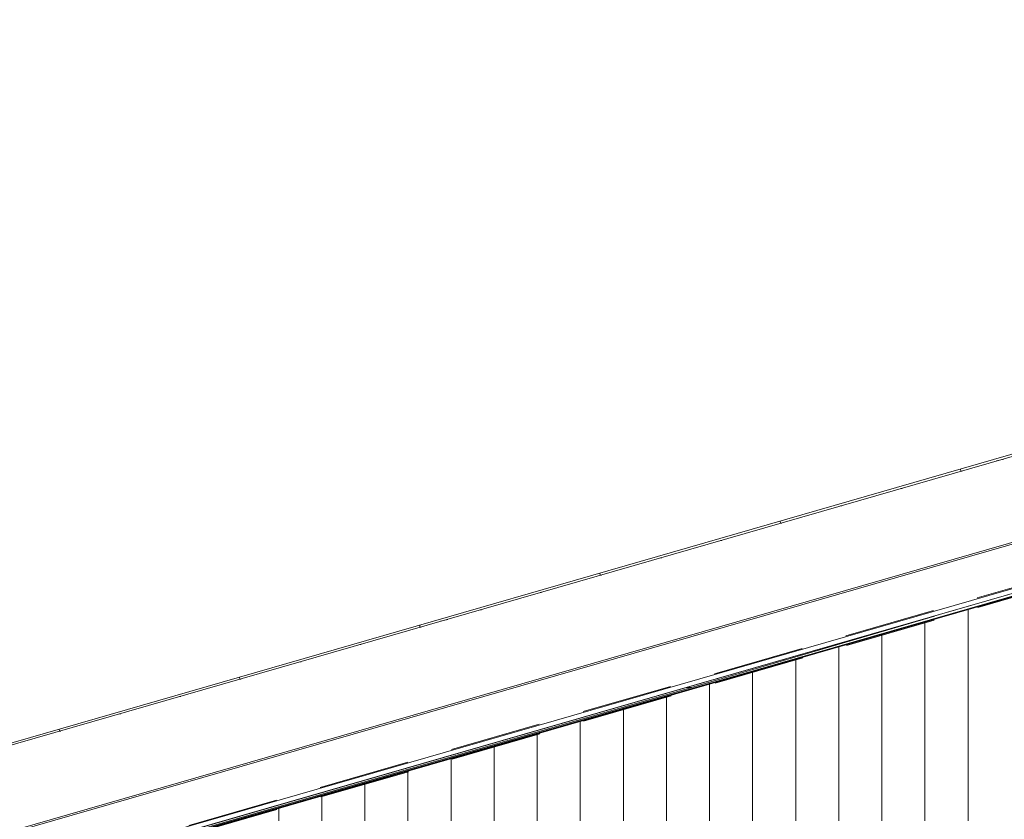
# Model space of a CAD drawing. Header units: millimetres. Extents: x -65 to 293624, y -1905 to 31061.
# Tile 75 of 256: x 40849 to 43135, y 19682 to 21537. Entities that reach past the tile are written whole.
import ezdxf

# ---------------------------------------------------------------- set-up
doc = ezdxf.new("R2010")
doc.units = ezdxf.units.MM
doc.header["$MEASUREMENT"] = 0
doc.linetypes.add('Hidden Line', pattern=[317.5, 211.666667, -105.833333])
for name, color, linetype in [('00 2D joon.AR', 7, 'Continuous'), ('00 Tekst.AR', 7, 'Continuous'), ('1247 Fassaadi valgusti.AR', 7, 'Continuous'), ('1263 Katuse alusserv.AR', 7, 'Continuous'), ('1263 Katusekate - plekk.AR', 7, 'Continuous'), ('1264 Katusevarustus.AR', 7, 'Continuous')]:
    doc.layers.add(name, color=color, linetype=linetype)
doc.dimstyles.new('GENERATED_STYLE__1', dxfattribs={"dimtxt": 0.18, "dimasz": 91.2, "dimexe": 0.18, "dimexo": 0.0625, "dimgap": 0, "dimtad": 0, "dimtih": 1, "dimtoh": 1, "dimdec": 4, "dimzin": 0, "dimdsep": 46, "dimcen": 0.09, "dimadec": 0, "dimazin": 0, "dimtfac": 1, "dimtdec": 4, "dimtmove": 0, "dimatfit": 3, "dimldrblk": 'ARROWHEAD_5', "dimfxl": 0, "dimtolj": 1, "dimtzin": 0, "dimarcsym": 0})

# ---------------------------------------------------------------- blocks, each defined once
blk = doc.blocks.new('*X255', base_point=(-38239, 12361.4))
at = {"layer": '1263 Katuse alusserv.AR', "color": 7, "linetype": 'Continuous', "lineweight": 13}
for p, q in [((42857.1, 20114.6), (42857.3, 20113.5)), ((42325.1, 19961.3), (42325.4, 19960.1)), ((41793.1, 19808.1), (41793.5, 19806.7))]:
    blk.add_line(p, q, dxfattribs=at)
blk = doc.blocks.new('*X256', base_point=(-38239, 12361.4))
at = {"layer": '1263 Katuse alusserv.AR', "color": 7, "linetype": 'Continuous', "lineweight": 13}
for p, q in [((42857.1, 20114.6), (42857.3, 20113.5)), ((42325.1, 19961.3), (42325.4, 19960.1)), ((41793.1, 19808.1), (41793.5, 19806.7))]:
    blk.add_line(p, q, dxfattribs=at)
blk = doc.blocks.new('*X261', base_point=(-38239, 12361.4))
at = {"layer": '1263 Katuse alusserv.AR', "color": 7, "linetype": 'Continuous', "lineweight": 13}
for p, q in [((43050.6, 20169.2), (43050.6, 20126.3)), ((43050.6, 20169.2), (43050.6, 20126.3)), ((42950.6, 20140.4), (42950.6, 20126.3)), ((42950.6, 20140.4), (42950.6, 20126.3)), ((42850.6, 20111.5), (42850.6, 20062.4)), ((42850.6, 20111.5), (42850.6, 20062.4)), ((42950.6, 20126.3), (42950.6, 20062.4)), ((42950.6, 20126.3), (42950.6, 20062.4)), ((43050.6, 20126.3), (43050.6, 20062.4)), ((43050.6, 20126.3), (43050.6, 20062.4)), ((42750.6, 20082.7), (42750.6, 20062.4)), ((42750.6, 20082.7), (42750.6, 20062.4)), ((42650.6, 20053.9), (42650.6, 19998.4)), ((42650.6, 20053.9), (42650.6, 19998.4)), ((42750.6, 20062.4), (42750.6, 19998.4)), ((42750.6, 20062.4), (42750.6, 19998.4)), ((42850.6, 20062.4), (42850.6, 19998.4)), ((42850.6, 20062.4), (42850.6, 19998.4)), ((42950.6, 20062.4), (42950.6, 19998.4)), ((42950.6, 20062.4), (42950.6, 19998.4)), ((43050.6, 20062.4), (43050.6, 19998.4)), ((43050.6, 20062.4), (43050.6, 19998.4)), ((42550.6, 20025), (42550.6, 19998.4)), ((42550.6, 20025), (42550.6, 19998.4)), ((42550.6, 19998.4), (42550.6, 19934.5)), ((42550.6, 19998.4), (42550.6, 19934.5)), ((42650.6, 19998.4), (42650.6, 19934.5)), ((42650.6, 19998.4), (42650.6, 19934.5)), ((42750.6, 19998.4), (42750.6, 19934.5)), ((42750.6, 19998.4), (42750.6, 19934.5)), ((42850.6, 19998.4), (42850.6, 19934.5)), ((42850.6, 19998.4), (42850.6, 19934.5)), ((42950.6, 19998.4), (42950.6, 19934.5)), ((42950.6, 19998.4), (42950.6, 19934.5)), ((43050.6, 19998.4), (43050.6, 19934.5)), ((43050.6, 19998.4), (43050.6, 19934.5)), ((42450.6, 19996.2), (42450.6, 19934.5)), ((42450.6, 19996.2), (42450.6, 19934.5)), ((42350.6, 19967.4), (42350.6, 19934.5)), ((42350.6, 19967.4), (42350.6, 19934.5)), ((42250.6, 19938.5), (42250.6, 19934.5)), ((42250.6, 19938.5), (42250.6, 19934.5)), ((42250.6, 19934.5), (42250.6, 19870.6)), ((42250.6, 19934.5), (42250.6, 19870.6)), ((42350.6, 19934.5), (42350.6, 19870.6)), ((42350.6, 19934.5), (42350.6, 19870.6)), ((42450.6, 19934.5), (42450.6, 19870.6)), ((42450.6, 19934.5), (42450.6, 19870.6)), ((42550.6, 19934.5), (42550.6, 19870.6)), ((42550.6, 19934.5), (42550.6, 19870.6)), ((42650.6, 19934.5), (42650.6, 19870.6)), ((42650.6, 19934.5), (42650.6, 19870.6)), ((42750.6, 19934.5), (42750.6, 19870.6)), ((42750.6, 19934.5), (42750.6, 19870.6)), ((42850.6, 19934.5), (42850.6, 19870.6)), ((42850.6, 19934.5), (42850.6, 19870.6)), ((42950.6, 19934.5), (42950.6, 19870.6)), ((42950.6, 19934.5), (42950.6, 19870.6)), ((43050.6, 19934.5), (43050.6, 19870.6)), ((43050.6, 19934.5), (43050.6, 19870.6)), ((42150.6, 19909.7), (42150.6, 19870.6)), ((42150.6, 19909.7), (42150.6, 19870.6)), ((42050.6, 19880.8), (42050.6, 19870.6)), ((42050.6, 19880.8), (42050.6, 19870.6)), ((42050.6, 19870.6), (42050.6, 19806.7)), ((42050.6, 19870.6), (42050.6, 19806.7)), ((42150.6, 19870.6), (42150.6, 19806.7)), ((42150.6, 19870.6), (42150.6, 19806.7)), ((42250.6, 19870.6), (42250.6, 19806.7)), ((42250.6, 19870.6), (42250.6, 19806.7)), ((42350.6, 19870.6), (42350.6, 19806.7)), ((42350.6, 19870.6), (42350.6, 19806.7)), ((42450.6, 19870.6), (42450.6, 19806.7)), ((42450.6, 19870.6), (42450.6, 19806.7)), ((42550.6, 19870.6), (42550.6, 19806.7)), ((42550.6, 19870.6), (42550.6, 19806.7)), ((42650.6, 19870.6), (42650.6, 19806.7)), ((42650.6, 19870.6), (42650.6, 19806.7)), ((42750.6, 19870.6), (42750.6, 19806.7)), ((42750.6, 19870.6), (42750.6, 19806.7)), ((42850.6, 19870.6), (42850.6, 19806.7)), ((42850.6, 19870.6), (42850.6, 19806.7)), ((42950.6, 19870.6), (42950.6, 19806.7)), ((42950.6, 19870.6), (42950.6, 19806.7)), ((43050.6, 19870.6), (43050.6, 19806.7)), ((43050.6, 19870.6), (43050.6, 19806.7)), ((41950.6, 19852), (41950.6, 19806.7)), ((41950.6, 19852), (41950.6, 19806.7)), ((41850.6, 19823.2), (41850.6, 19806.7)), ((41850.6, 19823.2), (41850.6, 19806.7)), ((41750.6, 19794.3), (41750.6, 19742.8)), ((41750.6, 19794.3), (41750.6, 19742.8)), ((41850.6, 19806.7), (41850.6, 19742.8)), ((41850.6, 19806.7), (41850.6, 19742.8)), ((41950.6, 19806.7), (41950.6, 19742.8)), ((41950.6, 19806.7), (41950.6, 19742.8)), ((42050.6, 19806.7), (42050.6, 19742.8)), ((42050.6, 19806.7), (42050.6, 19742.8)), ((42150.6, 19806.7), (42150.6, 19742.8)), ((42150.6, 19806.7), (42150.6, 19742.8)), ((42250.6, 19806.7), (42250.6, 19742.8)), ((42250.6, 19806.7), (42250.6, 19742.8)), ((42350.6, 19806.7), (42350.6, 19742.8)), ((42350.6, 19806.7), (42350.6, 19742.8)), ((42450.6, 19806.7), (42450.6, 19742.8)), ((42450.6, 19806.7), (42450.6, 19742.8)), ((42550.6, 19806.7), (42550.6, 19742.8)), ((42550.6, 19806.7), (42550.6, 19742.8)), ((42650.6, 19806.7), (42650.6, 19742.8)), ((42650.6, 19806.7), (42650.6, 19742.8)), ((42750.6, 19806.7), (42750.6, 19742.8)), ((42750.6, 19806.7), (42750.6, 19742.8)), ((42850.6, 19806.7), (42850.6, 19742.8)), ((42850.6, 19806.7), (42850.6, 19742.8)), ((42950.6, 19806.7), (42950.6, 19742.8)), ((42950.6, 19806.7), (42950.6, 19742.8)), ((43050.6, 19806.7), (43050.6, 19742.8)), ((43050.6, 19806.7), (43050.6, 19742.8)), ((41650.6, 19765.5), (41650.6, 19742.8)), ((41650.6, 19765.5), (41650.6, 19742.8)), ((41550.6, 19736.6), (41550.6, 19678.9)), ((41550.6, 19736.6), (41550.6, 19678.9)), ((41650.6, 19742.8), (41650.6, 19678.9)), ((41650.6, 19742.8), (41650.6, 19678.9)), ((41750.6, 19742.8), (41750.6, 19678.9)), ((41750.6, 19742.8), (41750.6, 19678.9)), ((41850.6, 19742.8), (41850.6, 19678.9)), ((41850.6, 19742.8), (41850.6, 19678.9)), ((41950.6, 19742.8), (41950.6, 19678.9)), ((41950.6, 19742.8), (41950.6, 19678.9)), ((42050.6, 19742.8), (42050.6, 19678.9)), ((42050.6, 19742.8), (42050.6, 19678.9)), ((42150.6, 19742.8), (42150.6, 19678.9)), ((42150.6, 19742.8), (42150.6, 19678.9)), ((42250.6, 19742.8), (42250.6, 19678.9)), ((42250.6, 19742.8), (42250.6, 19678.9)), ((42350.6, 19742.8), (42350.6, 19678.9)), ((42350.6, 19742.8), (42350.6, 19678.9)), ((42450.6, 19742.8), (42450.6, 19678.9)), ((42450.6, 19742.8), (42450.6, 19678.9)), ((42550.6, 19742.8), (42550.6, 19678.9)), ((42550.6, 19742.8), (42550.6, 19678.9)), ((42650.6, 19742.8), (42650.6, 19678.9)), ((42650.6, 19742.8), (42650.6, 19678.9)), ((42750.6, 19742.8), (42750.6, 19678.9)), ((42750.6, 19742.8), (42750.6, 19678.9)), ((42850.6, 19742.8), (42850.6, 19678.9)), ((42850.6, 19742.8), (42850.6, 19678.9)), ((42950.6, 19742.8), (42950.6, 19678.9)), ((42950.6, 19742.8), (42950.6, 19678.9)), ((43050.6, 19742.8), (43050.6, 19678.9)), ((43050.6, 19742.8), (43050.6, 19678.9)), ((41450.6, 19707.8), (41450.6, 19678.9)), ((41450.6, 19707.8), (41450.6, 19678.9))]:
    blk.add_line(p, q, dxfattribs=at)
blk = doc.blocks.new('*X262', base_point=(-38239, 12361.4))
at = {"layer": '1263 Katuse alusserv.AR', "color": 7, "linetype": 'Continuous', "lineweight": 13}
for p, q in [((43050.6, 20169.2), (43050.6, 20126.3)), ((43050.6, 20169.2), (43050.6, 20126.3)), ((42950.6, 20140.4), (42950.6, 20126.3)), ((42950.6, 20140.4), (42950.6, 20126.3)), ((42850.6, 20111.5), (42850.6, 20062.4)), ((42850.6, 20111.5), (42850.6, 20062.4)), ((42950.6, 20126.3), (42950.6, 20062.4)), ((42950.6, 20126.3), (42950.6, 20062.4)), ((43050.6, 20126.3), (43050.6, 20062.4)), ((43050.6, 20126.3), (43050.6, 20062.4)), ((42750.6, 20082.7), (42750.6, 20062.4)), ((42750.6, 20082.7), (42750.6, 20062.4)), ((42650.6, 20053.9), (42650.6, 19998.4)), ((42650.6, 20053.9), (42650.6, 19998.4)), ((42750.6, 20062.4), (42750.6, 19998.4)), ((42750.6, 20062.4), (42750.6, 19998.4)), ((42850.6, 20062.4), (42850.6, 19998.4)), ((42850.6, 20062.4), (42850.6, 19998.4)), ((42950.6, 20062.4), (42950.6, 19998.4)), ((42950.6, 20062.4), (42950.6, 19998.4)), ((43050.6, 20062.4), (43050.6, 19998.4)), ((43050.6, 20062.4), (43050.6, 19998.4)), ((42550.6, 20025), (42550.6, 19998.4)), ((42550.6, 20025), (42550.6, 19998.4)), ((42550.6, 19998.4), (42550.6, 19934.5)), ((42550.6, 19998.4), (42550.6, 19934.5)), ((42650.6, 19998.4), (42650.6, 19934.5)), ((42650.6, 19998.4), (42650.6, 19934.5)), ((42750.6, 19998.4), (42750.6, 19934.5)), ((42750.6, 19998.4), (42750.6, 19934.5)), ((42850.6, 19998.4), (42850.6, 19934.5)), ((42850.6, 19998.4), (42850.6, 19934.5)), ((42950.6, 19998.4), (42950.6, 19934.5)), ((42950.6, 19998.4), (42950.6, 19934.5)), ((43050.6, 19998.4), (43050.6, 19934.5)), ((43050.6, 19998.4), (43050.6, 19934.5)), ((42450.6, 19996.2), (42450.6, 19934.5)), ((42450.6, 19996.2), (42450.6, 19934.5)), ((42350.6, 19967.4), (42350.6, 19934.5)), ((42350.6, 19967.4), (42350.6, 19934.5)), ((42250.6, 19938.5), (42250.6, 19934.5)), ((42250.6, 19938.5), (42250.6, 19934.5)), ((42250.6, 19934.5), (42250.6, 19870.6)), ((42250.6, 19934.5), (42250.6, 19870.6)), ((42350.6, 19934.5), (42350.6, 19870.6)), ((42350.6, 19934.5), (42350.6, 19870.6)), ((42450.6, 19934.5), (42450.6, 19870.6)), ((42450.6, 19934.5), (42450.6, 19870.6)), ((42550.6, 19934.5), (42550.6, 19870.6)), ((42550.6, 19934.5), (42550.6, 19870.6)), ((42650.6, 19934.5), (42650.6, 19870.6)), ((42650.6, 19934.5), (42650.6, 19870.6)), ((42750.6, 19934.5), (42750.6, 19870.6)), ((42750.6, 19934.5), (42750.6, 19870.6)), ((42850.6, 19934.5), (42850.6, 19870.6)), ((42850.6, 19934.5), (42850.6, 19870.6)), ((42950.6, 19934.5), (42950.6, 19870.6)), ((42950.6, 19934.5), (42950.6, 19870.6)), ((43050.6, 19934.5), (43050.6, 19870.6)), ((43050.6, 19934.5), (43050.6, 19870.6)), ((42150.6, 19909.7), (42150.6, 19870.6)), ((42150.6, 19909.7), (42150.6, 19870.6)), ((42050.6, 19880.8), (42050.6, 19870.6)), ((42050.6, 19880.8), (42050.6, 19870.6)), ((42050.6, 19870.6), (42050.6, 19806.7)), ((42050.6, 19870.6), (42050.6, 19806.7)), ((42150.6, 19870.6), (42150.6, 19806.7)), ((42150.6, 19870.6), (42150.6, 19806.7)), ((42250.6, 19870.6), (42250.6, 19806.7)), ((42250.6, 19870.6), (42250.6, 19806.7)), ((42350.6, 19870.6), (42350.6, 19806.7)), ((42350.6, 19870.6), (42350.6, 19806.7)), ((42450.6, 19870.6), (42450.6, 19806.7)), ((42450.6, 19870.6), (42450.6, 19806.7)), ((42550.6, 19870.6), (42550.6, 19806.7)), ((42550.6, 19870.6), (42550.6, 19806.7)), ((42650.6, 19870.6), (42650.6, 19806.7)), ((42650.6, 19870.6), (42650.6, 19806.7)), ((42750.6, 19870.6), (42750.6, 19806.7)), ((42750.6, 19870.6), (42750.6, 19806.7)), ((42850.6, 19870.6), (42850.6, 19806.7)), ((42850.6, 19870.6), (42850.6, 19806.7)), ((42950.6, 19870.6), (42950.6, 19806.7)), ((42950.6, 19870.6), (42950.6, 19806.7)), ((43050.6, 19870.6), (43050.6, 19806.7)), ((43050.6, 19870.6), (43050.6, 19806.7)), ((41950.6, 19852), (41950.6, 19806.7)), ((41950.6, 19852), (41950.6, 19806.7)), ((41850.6, 19823.2), (41850.6, 19806.7)), ((41850.6, 19823.2), (41850.6, 19806.7)), ((41750.6, 19794.3), (41750.6, 19742.8)), ((41750.6, 19794.3), (41750.6, 19742.8)), ((41850.6, 19806.7), (41850.6, 19742.8)), ((41850.6, 19806.7), (41850.6, 19742.8)), ((41950.6, 19806.7), (41950.6, 19742.8)), ((41950.6, 19806.7), (41950.6, 19742.8)), ((42050.6, 19806.7), (42050.6, 19742.8)), ((42050.6, 19806.7), (42050.6, 19742.8)), ((42150.6, 19806.7), (42150.6, 19742.8)), ((42150.6, 19806.7), (42150.6, 19742.8)), ((42250.6, 19806.7), (42250.6, 19742.8)), ((42250.6, 19806.7), (42250.6, 19742.8)), ((42350.6, 19806.7), (42350.6, 19742.8)), ((42350.6, 19806.7), (42350.6, 19742.8)), ((42450.6, 19806.7), (42450.6, 19742.8)), ((42450.6, 19806.7), (42450.6, 19742.8)), ((42550.6, 19806.7), (42550.6, 19742.8)), ((42550.6, 19806.7), (42550.6, 19742.8)), ((42650.6, 19806.7), (42650.6, 19742.8)), ((42650.6, 19806.7), (42650.6, 19742.8)), ((42750.6, 19806.7), (42750.6, 19742.8)), ((42750.6, 19806.7), (42750.6, 19742.8)), ((42850.6, 19806.7), (42850.6, 19742.8)), ((42850.6, 19806.7), (42850.6, 19742.8)), ((42950.6, 19806.7), (42950.6, 19742.8)), ((42950.6, 19806.7), (42950.6, 19742.8)), ((43050.6, 19806.7), (43050.6, 19742.8)), ((43050.6, 19806.7), (43050.6, 19742.8)), ((41650.6, 19765.5), (41650.6, 19742.8)), ((41650.6, 19765.5), (41650.6, 19742.8)), ((41550.6, 19736.6), (41550.6, 19678.9)), ((41550.6, 19736.6), (41550.6, 19678.9)), ((41650.6, 19742.8), (41650.6, 19678.9)), ((41650.6, 19742.8), (41650.6, 19678.9)), ((41750.6, 19742.8), (41750.6, 19678.9)), ((41750.6, 19742.8), (41750.6, 19678.9)), ((41850.6, 19742.8), (41850.6, 19678.9)), ((41850.6, 19742.8), (41850.6, 19678.9)), ((41950.6, 19742.8), (41950.6, 19678.9)), ((41950.6, 19742.8), (41950.6, 19678.9)), ((42050.6, 19742.8), (42050.6, 19678.9)), ((42050.6, 19742.8), (42050.6, 19678.9)), ((42150.6, 19742.8), (42150.6, 19678.9)), ((42150.6, 19742.8), (42150.6, 19678.9)), ((42250.6, 19742.8), (42250.6, 19678.9)), ((42250.6, 19742.8), (42250.6, 19678.9)), ((42350.6, 19742.8), (42350.6, 19678.9)), ((42350.6, 19742.8), (42350.6, 19678.9)), ((42450.6, 19742.8), (42450.6, 19678.9)), ((42450.6, 19742.8), (42450.6, 19678.9)), ((42550.6, 19742.8), (42550.6, 19678.9)), ((42550.6, 19742.8), (42550.6, 19678.9)), ((42650.6, 19742.8), (42650.6, 19678.9)), ((42650.6, 19742.8), (42650.6, 19678.9)), ((42750.6, 19742.8), (42750.6, 19678.9)), ((42750.6, 19742.8), (42750.6, 19678.9)), ((42850.6, 19742.8), (42850.6, 19678.9)), ((42850.6, 19742.8), (42850.6, 19678.9)), ((42950.6, 19742.8), (42950.6, 19678.9)), ((42950.6, 19742.8), (42950.6, 19678.9)), ((43050.6, 19742.8), (43050.6, 19678.9)), ((43050.6, 19742.8), (43050.6, 19678.9)), ((41450.6, 19707.8), (41450.6, 19678.9)), ((41450.6, 19707.8), (41450.6, 19678.9))]:
    blk.add_line(p, q, dxfattribs=at)
blk = doc.blocks.new('Section Element_243_2', base_point=(-38239, 12361.4))
at = {"layer": '1263 Katuse alusserv.AR', "color": 7, "linetype": 'Continuous', "lineweight": 13}
blk.add_line((43926.1, 20421.7), (28538.9, 15984.2), dxfattribs=at)
at = {"layer": '1263 Katuse alusserv.AR', "lineweight": 0}
for name in ['*X255', '*X256', '*X261', '*X262']:
    blk.add_blockref(name, (-38239, 12361.4), dxfattribs=at)
blk = doc.blocks.new('Section Element_248_2', base_point=(-38239, 12361.4))
at = {"layer": '1264 Katusevarustus.AR', "color": 7, "linetype": 'Continuous', "lineweight": 13}
for p, q in [((28395.2, 16072.7), (43896.7, 20538.8)), ((28397.7, 16069.5), (43896.7, 20534.8))]:
    blk.add_line(p, q, dxfattribs=at)
blk = doc.blocks.new('Section Element_252_2', base_point=(-38239, 12361.4))
at = {"layer": '1247 Fassaadi valgusti.AR', "color": 7, "linetype": 'Continuous', "lineweight": 13}
for p, q in [((42409, 19988.3), (42972.7, 20153.9)), ((42398.1, 19988.3), (42409, 19988.3))]:
    blk.add_line(p, q, dxfattribs=at)
blk = doc.blocks.new('Section Element_255_2', base_point=(-38239, 12361.4))
at = {"layer": '1247 Fassaadi valgusti.AR', "color": 7, "linetype": 'Continuous', "lineweight": 13}
for p in [(40893.4, 19551.2), (42398.1, 19988.3)]:
    blk.add_line(p, (42409, 19988.3), dxfattribs=at)
blk = doc.blocks.new('*X350', base_point=(-38239, 12361.4))
at = {"layer": '1263 Katusekate - plekk.AR', "color": 7, "linetype": 'Continuous', "lineweight": 13}
for p, q in [((43133.7, 20517.9), (43116.8, 20514)), ((43036.8, 20490), (43033.7, 20490)), ((43036.8, 20490), (43033.7, 20490)), ((42897.3, 20449.8), (42894.2, 20449.8)), ((42754.7, 20409.6), (42757.8, 20409.6)), ((42757.8, 20409.6), (42754.7, 20409.6)), ((42618.4, 20369.3), (42615.2, 20369.3)), ((42618.4, 20369.3), (42615.2, 20369.3)), ((42478.9, 20329.1), (42475.8, 20329.1)), ((42339.4, 20288.9), (42336.3, 20288.9)), ((42336.3, 20288.9), (42339.4, 20288.9)), ((42199.9, 20248.6), (42196.8, 20248.6)), ((42199.9, 20248.6), (42196.8, 20248.6)), ((42060.5, 20208.4), (42057.3, 20208.4)), ((41917.9, 20168.2), (41921, 20168.2)), ((41921, 20168.2), (41917.9, 20168.2)), ((41843.1, 20145.7), (41826.2, 20141.8)), ((41781.5, 20128), (41778.4, 20128)), ((41781.5, 20128), (41778.4, 20128)), ((41642, 20087.7), (41638.9, 20087.7)), ((41499.4, 20047.5), (41502.5, 20047.5)), ((41502.5, 20047.5), (41499.4, 20047.5)), ((41363.1, 20007.3), (41360, 20007.3)), ((41363.1, 20007.3), (41360, 20007.3)), ((41223.6, 19967.1), (41220.5, 19967.1)), ((41081, 19926.8), (41084.1, 19926.8)), ((41084.1, 19926.8), (41081, 19926.8)), ((40944.6, 19886.6), (40941.5, 19886.6)), ((40944.6, 19886.6), (40941.5, 19886.6))]:
    blk.add_line(p, q, dxfattribs=at)
blk = doc.blocks.new('*X351', base_point=(-38239, 12361.4))
at = {"layer": '1263 Katusekate - plekk.AR', "color": 7, "linetype": 'Continuous', "lineweight": 13}
for p, q in [((43133.7, 20517.9), (43116.8, 20514)), ((43036.8, 20490), (43033.7, 20490)), ((43036.8, 20490), (43033.7, 20490)), ((42897.3, 20449.8), (42894.2, 20449.8)), ((42754.7, 20409.6), (42757.8, 20409.6)), ((42757.8, 20409.6), (42754.7, 20409.6)), ((42618.4, 20369.3), (42615.2, 20369.3)), ((42618.4, 20369.3), (42615.2, 20369.3)), ((42478.9, 20329.1), (42475.8, 20329.1)), ((42339.4, 20288.9), (42336.3, 20288.9)), ((42336.3, 20288.9), (42339.4, 20288.9)), ((42199.9, 20248.6), (42196.8, 20248.6)), ((42199.9, 20248.6), (42196.8, 20248.6)), ((42060.5, 20208.4), (42057.3, 20208.4)), ((41917.9, 20168.2), (41921, 20168.2)), ((41921, 20168.2), (41917.9, 20168.2)), ((41843.1, 20145.7), (41826.2, 20141.8)), ((41781.5, 20128), (41778.4, 20128)), ((41781.5, 20128), (41778.4, 20128)), ((41642, 20087.7), (41638.9, 20087.7)), ((41499.4, 20047.5), (41502.5, 20047.5)), ((41502.5, 20047.5), (41499.4, 20047.5)), ((41363.1, 20007.3), (41360, 20007.3)), ((41363.1, 20007.3), (41360, 20007.3)), ((41223.6, 19967.1), (41220.5, 19967.1)), ((41081, 19926.8), (41084.1, 19926.8)), ((41084.1, 19926.8), (41081, 19926.8)), ((40944.6, 19886.6), (40941.5, 19886.6)), ((40944.6, 19886.6), (40941.5, 19886.6))]:
    blk.add_line(p, q, dxfattribs=at)
blk = doc.blocks.new('*X352', base_point=(-38239, 12361.4))
at = {"layer": '1263 Katusekate - plekk.AR', "color": 7, "linetype": 'Continuous', "lineweight": 13}
for p, q in [((43032.9, 20494.9), (43033.7, 20490)), ((42614.5, 20374.2), (42615.2, 20369.3)), ((42196.1, 20253.5), (42196.8, 20248.6)), ((41777.7, 20132.9), (41778.4, 20128)), ((41359.2, 20012.2), (41360, 20007.3)), ((40940.8, 19891.5), (40941.5, 19886.6))]:
    blk.add_line(p, q, dxfattribs=at)
blk = doc.blocks.new('Section Element_278_2', base_point=(-38239, 12361.4))
at = {"layer": '1263 Katusekate - plekk.AR', "color": 7, "linetype": 'Continuous', "lineweight": 13}
for p, q in [((28388.1, 16271.1), (43885.6, 20740.8)), ((43885.6, 20735.7), (28388.1, 16266))]:
    blk.add_line(p, q, dxfattribs=at)
at = {"layer": '1263 Katusekate - plekk.AR', "lineweight": 0}
for name in ['*X352', '*X350', '*X351']:
    blk.add_blockref(name, (-38239, 12361.4), dxfattribs=at)
blk = doc.blocks.new('Section Element_1030_2', base_point=(-38239, 12361.4))
at = {"layer": '1264 Katusevarustus.AR', "color": 7, "linetype": 'Continuous', "lineweight": 13}
for p, q in [((28398.2, 15966.3), (43896.7, 20431.5)), ((28468.1, 15975.6), (43904.9, 20423.1)), ((28470.6, 15976.1), (43905.9, 20423.2)), ((32245.7, 17057.4), (43926.1, 20422.6)), ((33769.8, 17502.5), (43907.9, 20423.3)), ((33789, 17502.5), (43926.1, 20423))]:
    blk.add_line(p, q, dxfattribs=at)
blk = doc.blocks.new('ARROWHEAD_5')
at = {"linetype": 'Continuous', "lineweight": 0}
blk.add_hatch(color=0, dxfattribs=at).paths.add_polyline_path([(-1, 0.2679), (0, 0), (-1, -0.2679)])
at = {"color": 0, "linetype": 'Continuous', "lineweight": 0}
blk.add_line((0, 0), (-1, 0), dxfattribs=at)

msp = doc.modelspace()

# ---------------------------------------------------------------- linework, layer by layer
at = {"layer": '00 2D joon.AR', "color": 41, "linetype": 'Hidden Line', "lineweight": 13, "true_color": 0xffeda8, "flags": 128}
msp.add_lwpolyline([(43885.6, 20430.4), (28538.2, 16005.9), (28544.2, 15985.2), (43891.6, 20409.6)], close=True, dxfattribs=at)

# ---------------------------------------------------------------- block references
at = {"layer": '1247 Fassaadi valgusti.AR', "lineweight": 0}
for name in ['Section Element_252_2', 'Section Element_255_2']:
    msp.add_blockref(name, (-38239, 12361.4), dxfattribs=at)
at = {"layer": '1263 Katuse alusserv.AR', "lineweight": 0}
msp.add_blockref('Section Element_243_2', (-38239, 12361.4), dxfattribs=at)
at = {"layer": '1263 Katusekate - plekk.AR', "lineweight": 0}
msp.add_blockref('Section Element_278_2', (-38239, 12361.4), dxfattribs=at)
at = {"layer": '1264 Katusevarustus.AR', "lineweight": 0}
for name in ['Section Element_248_2', 'Section Element_1030_2']:
    msp.add_blockref(name, (-38239, 12361.4), dxfattribs=at)

# ---------------------------------------------------------------- leaders
at = {"layer": '00 Tekst.AR', "color": 7, "linetype": 'Continuous', "lineweight": 13, "annotation_type": 0, "has_hookline": 1, "hookline_direction": 1, "text_width": 2104.3}
msp.add_leader([(44818.8, 20494.8), (44818.8, 21537.4), (44664.6, 21537.4)], dimstyle='GENERATED_STYLE__1', dxfattribs=at)

doc.saveas('drawing.dxf')
